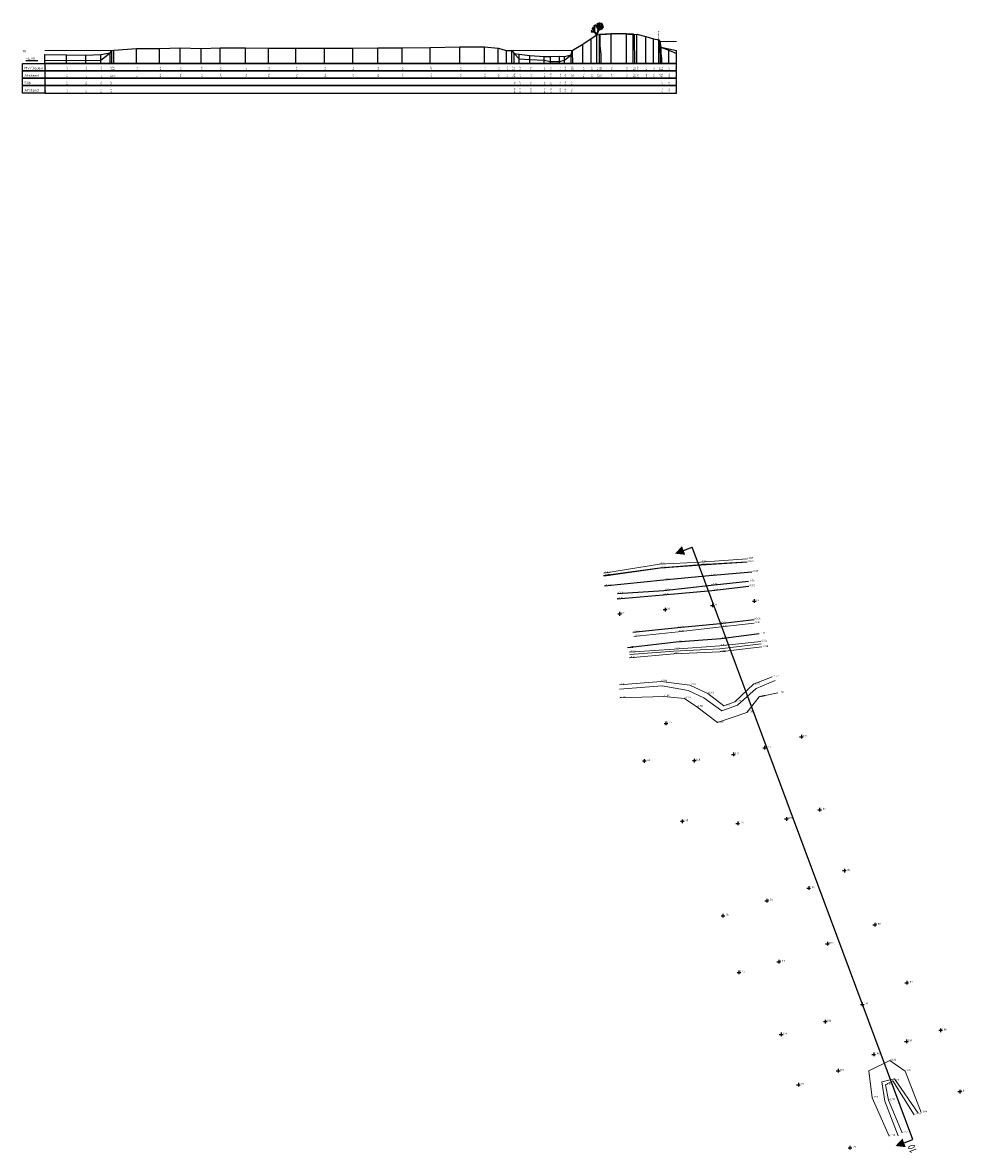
# Model space of a CAD drawing. Header units: metres. Extents: x 107967 to 113993, y 444343 to 445893.
# Tile 5 of 5: x 113865 to 113993, y 444857 to 445010. Entities that reach past the tile are written whole.
import ezdxf
from ezdxf.enums import TextEntityAlignment as Align

# ---------------------------------------------------------------- set-up
doc = ezdxf.new("R2010")
doc.units = ezdxf.units.M
doc.header["$LTSCALE"] = 0.25
doc.layers.get('0').update_dxf_attribs({"linetype": 'CONTINUOUS'})
for name, color, linetype in [('B-WE-GK-BESCHOEIING-G', 130, 'CONTINUOUS'), ('B-WE-GW-MAAIVELDLIJN-G', 9, 'CONTINUOUS'), ('B-WE-VH-KANTVERHARDING_ASFALTVERHARDING-G', 13, 'CONTINUOUS'), ('PROFBLOK', 7, 'CONTINUOUS'), ('PROFBOX', 7, 'CONTINUOUS'), ('PROFIELEN', 7, 'CONTINUOUS'), ('PROLIJN', 7, 'CONTINUOUS'), ('PROLIJN1', 84, 'CONTINUOUS'), ('PROLIJN2', 8, 'CONTINUOUS'), ('PROLINE', 7, 'CONTINUOUS'), ('PRONIVO', 7, 'CONTINUOUS'), ('PROTEXT', 7, 'CONTINUOUS'), ('PROTITLE', 7, 'CONTINUOUS')]:
    doc.layers.add(name, color=color, linetype=linetype)
for name, color, linetype, lineweight in [('B-WE-GW-WATERGANG_BODEM-G', 40, 'CONTINUOUS', 18), ('B-WE-GW-WATERGANG_INSTEEK-G', 62, 'CONTINUOUS', 18), ('B-WE-WH-WATERLIJN-G', 150, 'CONTINUOUS', 18), ('X-XX-AL-HOOGTELABEL-S', 7, 'CONTINUOUS', 25), ('X-XX-AL-HOOGTELABEL-T', 7, 'CONTINUOUS', 25)]:
    doc.layers.add(name, color=color, linetype=linetype, lineweight=lineweight)
doc.styles.add('ISO', font='isocp.shx')
doc.styles.get("Standard").update_dxf_attribs({"font": 'isocp.shx'})

# ---------------------------------------------------------------- blocks, each defined once
blk = doc.blocks.new('PROFPIJLB')
at = {"layer": 'PRONIVO', "linetype": 'Continuous'}
blk.add_line((0, 1.25), (0, 0), dxfattribs=at)
blk.add_solid([(0.625, 1.25), (-0.625, 1.25), (0, 2.5)], dxfattribs=at)
at = {"linetype": 'Continuous', "style": 'ISO'}
blk.add_attdef('DWPNR', text='', height=0.9, dxfattribs=at).set_placement((-1.25, 0), align=Align.RIGHT)
blk = doc.blocks.new('PROFPIJLE')
at = {"layer": 'PRONIVO', "linetype": 'Continuous'}
blk.add_line((0, 1.25), (0, 0), dxfattribs=at)
blk.add_solid([(0.625, 1.25), (-0.625, 1.25), (0, 2.5)], dxfattribs=at)
blk = doc.blocks.new('P15')
for p, q in [((-0.05, 0), (-0.47, 0.59)), ((-0.38, 0.47), (-0.03, 0.08)), ((-0.05, 0), (0.05, 0)), ((-0.03, 0.08), (0.25, 0.65)), ((0.05, 0.01), (0.46, 1.28)), ((0.05, 0.01), (0.06, 0.06)), ((0.06, 0.06), (0.09, 0.09)), ((0.09, 0.09), (0.11, 0.15)), ((0.11, 0.2), (0.13, 0.29)), ((0.11, 0.15), (0.11, 0.2)), ((0.13, 0.29), (0.15, 0.32)), ((0.15, 0.32), (0.18, 0.35)), ((0.18, 0.38), (0.2, 0.43)), ((0.18, 0.35), (0.18, 0.38)), ((0.2, 0.43), (0.21, 0.47)), ((0.21, 0.47), (0.21, 0.51))]:
    blk.add_line(p, q)
for centre, radius, start, end in [((-3.42, 0.76), 3.58, 355.4578, 12.8673), ((3.3, 1.2), 3.15, 172.5487, 184.2012), ((-0.24, 1.6), 0.485, 325.3784, 4.1739), ((1.39, 1.3), 1.09, 162.0216, 197.9784), ((-10.66, 4.83), 11.55, 341.7652, 344.0068), ((-2.98, 2.97), 3.94, 327.1327, 338.9896), ((0.2, 1.66), 0.304, 306.9172, 356.4955), ((1.96, 1.27), 1.42, 165.82, 182.0229), ((-1.56, -1.83), 2.49, 59.4077, 71.3756), ((0.41, 18.93), 18.56, 266.3682, 267.34), ((-0.11, 1.02), 0.717, 209.0789, 229.7269), ((-0.52, 0.92), 0.171, 205.5705, 260.7982), ((-0.03, 1.05), 0.584, 185.0092, 221.5882), ((0.98, 1.04), 1.49, 178.9969, 201.4387), ((2.07, 1.55), 2.48, 185.8625, 193.9842), ((2.87, 0.81), 3.2, 170.581, 187.171), ((15.29, -1.51), 15.77, 170.6198, 172.0801), ((0.9, 1.66), 1.1, 190.9541, 212.4123), ((0.95, 1.4), 1.03, 182.4937, 219.1085), ((5.81, -4.91), 7.8, 129.1479, 135.6424), ((0.18, 1.97), 1.28, 279.2211, 298.4636), ((-0.15, 2.28), 1.39, 295.4552, 317.1701), ((-0.29, 1.74), 1.09, 326.1629, 346.9922), ((0.65, 1.23), 0.312, 267.4665, 320.2539)]:
    blk.add_arc(centre, radius, start, end)
blk = doc.blocks.new('P25')
at = {"linetype": 'Continuous'}
blk.add_text('Beschoeiing', height=0.15, rotation=90, dxfattribs=at).set_placement((0, 0))
blk = doc.blocks.new('SOG-HOOGTEPUNT-SO')
for p, q in [((-0.5, 0), (0.5, 0)), ((0, 0.5), (0, -0.5))]:
    blk.add_line(p, q)

msp = doc.modelspace()

# ---------------------------------------------------------------- linework, layer by layer
at = {"layer": 'B-WE-GK-BESCHOEIING-G'}
msp.add_polyline3d([(113962.97, 444937.33, -0.8), (113956.74, 444936.94, -0.84), (113951.19, 444936.49, -0.8), (113943.56, 444935.45, -0.73)], dxfattribs=at)
at = {"layer": 'B-WE-GW-MAAIVELDLIJN-G'}
for points in [[(113943.66, 444934.11, -0.42), (113951.67, 444934.95, -0.4), (113957.86, 444935.53, -0.4), (113963.63, 444936, -0.37)], [(113945.44, 444933.08, -0.16), (113951.69, 444933.5, -0.07), (113958.13, 444934.2, -0.05), (113963.17, 444934.73, -0.1)], [(113964.63, 444927.64, -1.33), (113959.42, 444926.93, -1.46), (113953.35, 444926.48, -1.36), (113946.76, 444925.72, -1.55)]]:
    msp.add_polyline3d(points, dxfattribs=at)
at = {"layer": 'B-WE-GW-WATERGANG_BODEM-G'}
for points in [[(113962.99, 444937.77, -1.87), (113956.65, 444937.34, -1.9), (113951.11, 444937.04, -1.84), (113943.57, 444935.83, -1.69)], [(113947.03, 444924.36, -3.23), (113953.06, 444924.91, -3.14), (113959.28, 444925.17, -3.15), (113964.98, 444925.84, -2.98)], [(113945.69, 444920.74, -2.81), (113951.3, 444921.15, -2.96), (113955.21, 444920.69, -2.93), (113957.65, 444919.53, -2.96), (113959.82, 444917.88, -3.01), (113961.3, 444918.43, -2.79), (113963.86, 444920.79, -2.75), (113966.39, 444921.82, -2.77)], [(113985.6, 444862.52, -2.79), (113982.71, 444867.12, -3.02), (113981.72, 444866.56, -3.07), (113982.15, 444864.49, -2.91), (113983.96, 444860.08, -2.93)]]:
    msp.add_polyline3d(points, dxfattribs=at)
at = {"layer": 'B-WE-GW-WATERGANG_INSTEEK-G'}
for points in [[(113947.62, 444927.27, -0.23), (113953.63, 444927.91, -0.19), (113959.51, 444928.58, -0.14), (113963.92, 444929.08, -0.16)], [(113947.05, 444925.12, -1.95), (113953.1, 444925.55, -2.04), (113959.27, 444926.01, -1.97), (113964.84, 444926.57, -2.04)], [(113945.76, 444918.94, -1.74), (113951.68, 444919.14, -1.8), (113954.51, 444918.87, -1.79), (113956.16, 444917.73, -1.78), (113958.95, 444915.6, -1.86), (113962.96, 444916.97, -1.95), (113964.6, 444919.08, -1.86), (113967.16, 444919.64, -1.84)], [(113986.54, 444862.84, -1.99), (113984.37, 444868.43, -1.97), (113982.33, 444869.85, -2.02), (113979.48, 444868.48, -2.11), (113979.91, 444864.81, -1.9), (113982.23, 444859.62, -1.98)]]:
    msp.add_polyline3d(points, dxfattribs=at)
at = {"layer": 'B-WE-VH-KANTVERHARDING_ASFALTVERHARDING-G'}
for points in [[(113945.39, 444932.36, -0.04), (113951.62, 444932.9, -0.04), (113958.22, 444933.5, -0.03), (113963.2, 444934.06, -0.03)], [(113947.51, 444927.87, -0.06), (113953.61, 444928.46, -0.06), (113959.32, 444929.02, -0.04), (113963.93, 444929.56, -0.06)]]:
    msp.add_polyline3d(points, dxfattribs=at)
at = {"layer": 'B-WE-WH-WATERLIJN-G', "linetype": 'Continuous'}
for p, q in [((113951.18, 445007.81), (113953.42, 445007.81)), ((113876.95, 445006.58), (113867.85, 445006.58)), ((113931.13, 445006.58), (113939.29, 445006.58))]:
    msp.add_line(p, q, dxfattribs=at)
msp.add_polyline3d([(113962.97, 444937.38, -1.02), (113956.74, 444936.99, -1.02), (113951.18, 444936.54, -1.02), (113943.55, 444935.5, -1.02)], dxfattribs=at)
at = {"layer": 'B-WE-WH-WATERLIJN-G'}
for points in [[(113947.09, 444924.84, -2.25), (113953.04, 444925.26, -2.25), (113959.3, 444925.57, -2.25), (113964.9, 444926.28, -2.25)], [(113945.69, 444920.15, -2.25), (113951.47, 444920.58, -2.25), (113955, 444919.93, -2.25), (113957.13, 444918.95, -2.25), (113959.57, 444917.19, -2.25), (113961.68, 444917.97, -2.25), (113964.19, 444920.21, -2.25), (113966.77, 444921.29, -2.25)], [(113986.16, 444862.75, -2.25), (113982.96, 444867.39, -2.25), (113981.23, 444866.96, -2.25), (113981.64, 444864.38, -2.25), (113983.42, 444859.68, -2.25)]]:
    msp.add_polyline3d(points, dxfattribs=at)
at = {"layer": 'PROFBLOK', "color": 1}
for points in [[(113942.97, 445008.74), (113942.97, 445008.59), (113943.05, 445008.81), (113943.05, 445008.66)], [(113943.05, 445008.81), (113943.05, 445008.66), (113944.55, 445008.89), (113944.55, 445008.74)], [(113944.55, 445008.89), (113944.55, 445008.74), (113946.63, 445008.87), (113946.63, 445008.72)], [(113946.63, 445008.87), (113946.63, 445008.72), (113947.54, 445008.83), (113947.54, 445008.68)]]:
    msp.add_solid(points, dxfattribs=at)
at = {"layer": 'PROFBOX'}
msp.add_line((113865.3, 445005.23), (113866.9, 445005.23), dxfattribs=at)
msp.add_line((113865.3, 445005.23), (113866.9, 445005.23), dxfattribs=at)
for points in [[(113867.85, 445003.83), (113864.85, 445003.83), (113864.85, 445004.83), (113867.85, 445004.83)], [(113867.85, 445003.83), (113953.42, 445003.83), (113953.42, 445004.83), (113867.85, 445004.83)], [(113867.85, 445002.83), (113864.85, 445002.83), (113864.85, 445003.83), (113867.85, 445003.83)], [(113867.85, 445002.83), (113953.42, 445002.83), (113953.42, 445003.83), (113867.85, 445003.83)], [(113867.85, 445001.83), (113864.85, 445001.83), (113864.85, 445002.83), (113867.85, 445002.83)], [(113867.85, 445000.83), (113864.85, 445000.83), (113864.85, 445001.83), (113867.85, 445001.83)], [(113867.85, 445001.83), (113953.42, 445001.83), (113953.42, 445002.83), (113867.85, 445002.83)], [(113867.85, 445000.83), (113953.42, 445000.83), (113953.42, 445001.83), (113867.85, 445001.83)]]:
    msp.add_lwpolyline(points, close=True, dxfattribs=at)
at = {"layer": 'PROFBOX', "color": 0}
msp.add_solid([(113865.1, 445004.83), (113864.9, 445005.23), (113865.3, 445005.23), (113865.1, 445004.83)], dxfattribs=at)
msp.add_solid([(113865.1, 445004.83), (113864.9, 445005.23), (113865.3, 445005.23), (113865.1, 445004.83)], dxfattribs=at)
at = {"layer": 'PROFIELEN'}
msp.add_line((113985.41, 444859.16, -3.59), (113955.55, 444939.35, -2.63), dxfattribs=at)
at = {"layer": 'PROLIJN'}
for p, q in [((113941.88, 445004.83), (113941.88, 445008.23)), ((113942.63, 445004.83), (113942.63, 445008.72)), ((113942.97, 445004.83), (113942.97, 445008.74)), ((113944.55, 445004.83), (113944.55, 445008.89)), ((113946.63, 445004.83), (113946.63, 445008.87)), ((113947.54, 445004.83), (113947.54, 445008.83)), ((113948.06, 445004.83), (113948.06, 445008.8)), ((113949.26, 445004.83), (113949.26, 445008.48)), ((113950.3, 445004.83), (113950.3, 445008.19)), ((113951.03, 445004.83), (113951.03, 445008.04)), ((113876.73, 445004.83), (113876.73, 445006.29)), ((113876.73, 445004.83), (113876.73, 445006.29)), ((113876.95, 445004.83), (113876.95, 445006.58)), ((113877.21, 445004.83), (113877.21, 445006.63)), ((113880.28, 445004.83), (113880.28, 445006.85)), ((113883.41, 445004.83), (113883.41, 445006.86)), ((113886.19, 445004.83), (113886.19, 445006.94)), ((113889.02, 445004.83), (113889.02, 445006.88)), ((113891.6, 445004.83), (113891.6, 445006.94)), ((113895.05, 445004.83), (113895.05, 445006.93)), ((113898.15, 445004.83), (113898.15, 445006.89)), ((113901.87, 445004.83), (113901.87, 445006.92)), ((113905.75, 445004.83), (113905.75, 445006.9)), ((113909.57, 445004.83), (113909.57, 445006.92)), ((113912.96, 445004.83), (113912.96, 445006.94)), ((113916.25, 445004.83), (113916.25, 445006.94)), ((113920.07, 445004.83), (113920.07, 445006.99)), ((113924.08, 445004.83), (113924.08, 445007.07)), ((113927.41, 445004.83), (113927.41, 445007.08)), ((113929.27, 445004.83), (113929.27, 445006.92)), ((113930.41, 445004.83), (113930.41, 445006.58)), ((113931.13, 445004.83), (113931.13, 445006.58)), ((113931.42, 445004.83), (113931.42, 445006.17)), ((113931.42, 445004.83), (113931.42, 445006.17)), ((113932.12, 445004.83), (113932.12, 445006.07)), ((113940.73, 445004.83), (113940.73, 445007.44)), ((113951.31, 445004.83), (113951.31, 445007.05)), ((113952.37, 445004.83), (113952.37, 445006.82)), ((113952.37, 445004.83), (113952.37, 445006.64)), ((113953.42, 445004.83), (113953.42, 445006.58)), ((113953.42, 445004.83), (113953.42, 445006.2)), ((113867.85, 445004.83), (113867.85, 445006.05)), ((113867.85, 445004.83), (113867.85, 445005.25)), ((113870.78, 445004.83), (113870.78, 445005.98)), ((113870.78, 445004.83), (113870.78, 445005.28)), ((113873.4, 445004.83), (113873.4, 445005.97)), ((113873.4, 445004.83), (113873.4, 445005.25)), ((113875.43, 445004.83), (113875.43, 445006.04)), ((113875.43, 445004.83), (113875.43, 445005.29)), ((113932.12, 445004.83), (113932.12, 445005.45)), ((113933.56, 445004.83), (113933.56, 445005.89)), ((113933.56, 445004.83), (113933.56, 445005.36)), ((113935.49, 445004.83), (113935.49, 445005.79)), ((113935.49, 445004.83), (113935.49, 445005.3)), ((113936.34, 445004.83), (113936.34, 445005.79)), ((113936.34, 445004.83), (113936.34, 445005.11)), ((113937.57, 445004.83), (113937.57, 445005.81)), ((113937.57, 445004.83), (113937.57, 445005.1)), ((113938.26, 445004.83), (113938.26, 445005.76)), ((113938.26, 445004.83), (113938.26, 445005.26)), ((113939.13, 445004.83), (113939.13, 445005.98)), ((113939.13, 445004.83), (113939.13, 445005.98))]:
    msp.add_line(p, q, dxfattribs=at)
for points in [[(113943.05, 445008.81), (113943.05, 445007.22), (113943.15, 445006.03), (113943.15, 445004.83)], [(113947.67, 445008.75), (113947.67, 445007.19), (113947.72, 445006.01), (113947.72, 445004.83)], [(113951.18, 445007.81), (113951.18, 445006.62), (113951.21, 445005.73), (113951.21, 445004.83)], [(113939.29, 445006.58), (113939.29, 445005.91), (113939.31, 445005.37), (113939.31, 445004.83)], [(113951.31, 445007.05), (113951.31, 445006.16), (113951.39, 445005.5), (113951.39, 445004.83)]]:
    msp.add_lwpolyline(points, dxfattribs=at)
at = {"layer": 'PROLIJN1'}
msp.add_lwpolyline([(113867.85, 445005.25), (113870.78, 445005.28), (113873.4, 445005.25), (113875.43, 445005.29), (113876.73, 445006.29), (113876.95, 445006.58), (113877.21, 445006.63), (113880.28, 445006.85), (113883.41, 445006.86), (113886.19, 445006.94), (113889.02, 445006.88), (113891.6, 445006.94), (113895.05, 445006.93), (113898.15, 445006.89), (113901.87, 445006.92), (113905.75, 445006.9), (113909.57, 445006.92), (113912.96, 445006.94), (113916.25, 445006.94), (113920.07, 445006.99), (113924.08, 445007.07), (113927.41, 445007.08), (113929.27, 445006.92), (113930.41, 445006.58), (113931.13, 445006.58), (113931.42, 445006.17), (113932.12, 445005.45), (113933.56, 445005.36), (113935.49, 445005.3), (113936.34, 445005.11), (113937.57, 445005.1), (113938.26, 445005.26), (113939.13, 445005.98), (113939.29, 445006.58), (113940.73, 445007.44), (113941.88, 445008.23), (113942.63, 445008.72), (113942.97, 445008.74), (113943.05, 445008.81), (113944.55, 445008.89), (113946.63, 445008.87), (113947.54, 445008.83), (113947.67, 445008.75), (113948.06, 445008.8), (113949.26, 445008.48), (113950.3, 445008.19), (113951.03, 445008.04), (113951.18, 445007.81), (113951.31, 445007.05), (113952.37, 445006.64), (113953.42, 445006.2)], dxfattribs=at)
at = {"layer": 'PROLIJN2'}
for points in [[(113867.85, 445006.05), (113870.78, 445005.98), (113873.4, 445005.97), (113875.43, 445006.04), (113876.73, 445006.29)], [(113931.42, 445006.17), (113932.12, 445006.07), (113933.56, 445005.89), (113935.49, 445005.79), (113936.34, 445005.79), (113937.57, 445005.81), (113938.26, 445005.76), (113939.13, 445005.98)], [(113951.31, 445007.05), (113952.37, 445006.82), (113953.42, 445006.58)]]:
    msp.add_lwpolyline(points, dxfattribs=at)
at = {"layer": 'PROLINE'}
msp.add_line((113867.85, 445004.83), (113953.42, 445004.83), dxfattribs=at)

# ---------------------------------------------------------------- block references
at = {"layer": 'PROFBLOK'}
for name, p in [('P15', (113942.63, 445008.72)), ('P25', (113951.03, 445008.04))]:
    msp.add_blockref(name, p, dxfattribs=at)
at = {"layer": 'PROFIELEN', "rotation": 110.4289285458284}
for name, p in [('PROFPIJLE', (113955.55, 444939.35)), ('PROFPIJLB', (113985.41, 444859.16))]:
    msp.add_blockref(name, p, dxfattribs=at)
at = {"layer": 'X-XX-AL-HOOGTELABEL-S', "linetype": 'Continuous', "xscale": 0.5, "yscale": 0.5, "zscale": 0.5}
for p in [(113951.86, 444930.9, 0.02), (113958.27, 444931.47, 0.04), (113963.94, 444932.05, 0.03), (113945.7, 444930.33, 0.01), (113951.98, 444915.49, -1.7), (113970.34, 444913.69, -1.74), (113961.12, 444911.3, -1.72), (113965.34, 444912.2, -1.75), (113949.05, 444910.41, -1.62), (113955.81, 444910.46, -1.68), (113972.8, 444903.81, -1.82), (113954.2, 444902.26, -1.68), (113961.7, 444901.95, -1.79), (113968.3, 444902.57, -1.86), (113976.15, 444895.57, -1.84), (113971.32, 444893.2, -1.9), (113965.64, 444891.5, -1.78), (113959.71, 444889.47, -1.76), (113980.26, 444888.24, -1.79), (113973.85, 444885.66, -1.87), (113967.27, 444883.23, -1.83), (113961.86, 444881.79, -1.76), (113984.59, 444880.39, -1.87), (113978.58, 444877.46, -1.91), (113973.56, 444875.13, -1.86), (113967.59, 444873.39, -1.79), (113989.19, 444873.96, -1.86), (113984.55, 444872.45, -1.91), (113980.12, 444870.69, -1.96), (113975.31, 444868.47, -1.85), (113969.92, 444866.58, -1.81), (113991.78, 444865.65, -1.81), (113976.91, 444858.06, -1.79)]:
    msp.add_blockref('SOG-HOOGTEPUNT-SO', p, dxfattribs=at)

# ---------------------------------------------------------------- texts
at = {"layer": 'PROFBOX', "linetype": 'Continuous', "style": 'ISO'}
for s, p in [('-4.00', (113865.3, 445005.33)), ('-4.00', (113865.3, 445005.33)), ('Afstand', (113865.1, 445003.03)), ('MV/Bodem', (113865.1, 445004.03)), ('Slib', (113865.1, 445002.03)), ('Afstand', (113865.1, 445001.03))]:
    msp.add_text(s, height=0.35, dxfattribs=at).set_placement(p)
at = {"layer": 'PROFIELEN', "linetype": 'Continuous', "style": 'ISO'}
msp.add_text('10 ', height=1, rotation=110.4289, dxfattribs=at).set_placement((113985.41, 444859.16, -3.59), align=Align.RIGHT)
at = {"layer": 'PROTEXT', "linetype": 'Continuous', "style": 'ISO'}
for s, p in [('-3.59', (113867.85, 445003.85)), ('0.00', (113867.85, 445002.85)), ('-3.55', (113870.78, 445003.85)), ('2.92', (113870.78, 445002.85)), ('-3.59', (113873.4, 445003.85)), ('5.54', (113873.4, 445002.85)), ('-3.55', (113875.43, 445003.85)), ('7.58', (113875.43, 445002.85)), ('-2.55', (113876.73, 445003.85)), ('8.87', (113876.73, 445002.85)), ('-2.25', (113876.95, 445003.85)), ('9.10', (113876.95, 445002.85)), ('-2.20', (113877.21, 445003.85)), ('9.36', (113877.21, 445002.85)), ('-1.98', (113880.28, 445003.85)), ('12.42', (113880.28, 445002.85)), ('-1.97', (113883.41, 445003.85)), ('15.56', (113883.41, 445002.85)), ('-1.90', (113886.19, 445003.85)), ('18.33', (113886.19, 445002.85)), ('-1.95', (113889.02, 445003.85)), ('21.16', (113889.02, 445002.85)), ('-1.90', (113891.6, 445003.85)), ('23.75', (113891.6, 445002.85)), ('-1.91', (113895.05, 445003.85)), ('27.20', (113895.05, 445002.85)), ('-1.95', (113898.15, 445003.85)), ('30.29', (113898.15, 445002.85)), ('-1.92', (113901.87, 445003.85)), ('34.01', (113901.87, 445002.85)), ('-1.94', (113905.75, 445003.85)), ('37.89', (113905.75, 445002.85)), ('-1.92', (113909.57, 445003.85)), ('41.72', (113909.57, 445002.85)), ('-1.89', (113912.96, 445003.85)), ('45.10', (113912.96, 445002.85)), ('-1.90', (113916.25, 445003.85)), ('48.40', (113916.25, 445002.85)), ('-1.85', (113920.07, 445003.85)), ('52.22', (113920.07, 445002.85)), ('-1.76', (113924.08, 445003.85)), ('56.22', (113924.08, 445002.85)), ('-1.75', (113927.41, 445003.85)), ('59.55', (113927.41, 445002.85)), ('-1.92', (113929.27, 445003.85)), ('61.41', (113929.27, 445002.85)), ('-2.25', (113930.41, 445003.85)), ('62.56', (113930.41, 445002.85)), ('-2.25', (113931.13, 445003.85)), ('63.28', (113931.13, 445002.85)), ('-2.67', (113931.42, 445003.85)), ('63.56', (113931.42, 445002.85)), ('-3.38', (113932.12, 445003.85)), ('64.27', (113932.12, 445002.85)), ('-3.48', (113933.56, 445003.85)), ('65.70', (113933.56, 445002.85)), ('-3.53', (113935.49, 445003.85)), ('67.64', (113935.49, 445002.85)), ('-3.73', (113936.34, 445003.85)), ('68.48', (113936.34, 445002.85)), ('-3.73', (113937.57, 445003.85)), ('69.72', (113937.57, 445002.85)), ('-3.58', (113938.26, 445003.85)), ('70.41', (113938.26, 445002.85)), ('-2.85', (113939.13, 445003.85)), ('71.27', (113939.13, 445002.85)), ('-2.25', (113939.31, 445003.85)), ('71.43', (113939.31, 445002.85)), ('-1.39', (113940.73, 445003.85)), ('72.88', (113940.73, 445002.85)), ('-0.61', (113941.88, 445003.85)), ('74.02', (113941.88, 445002.85)), ('-0.12', (113942.63, 445003.85)), ('74.78', (113942.63, 445002.85)), ('-0.09', (113942.97, 445003.85)), ('75.12', (113942.97, 445002.85)), ('-0.03', (113943.15, 445003.85)), ('75.19', (113943.15, 445002.85)), ('0.05', (113944.55, 445003.85)), ('76.70', (113944.55, 445002.85)), ('0.04', (113946.63, 445003.85)), ('78.78', (113946.63, 445002.85)), ('-0.01', (113947.54, 445003.85)), ('79.68', (113947.54, 445002.85)), ('-0.08', (113947.72, 445003.85)), ('79.81', (113947.72, 445002.85)), ('-0.04', (113948.06, 445003.85)), ('80.21', (113948.06, 445002.85)), ('-0.36', (113949.26, 445003.85)), ('81.41', (113949.26, 445002.85)), ('-0.65', (113950.3, 445003.85)), ('82.45', (113950.3, 445002.85)), ('-0.80', (113951.03, 445003.85)), ('83.18', (113951.03, 445002.85)), ('-1.02', (113951.21, 445003.85)), ('83.32', (113951.21, 445002.85)), ('-1.78', (113951.39, 445003.85)), ('83.45', (113951.39, 445002.85)), ('-2.19', (113952.37, 445003.85)), ('84.51', (113952.37, 445002.85)), ('-2.63', (113953.24, 445003.85)), ('85.57', (113953.24, 445002.85)), ('-2.78', (113867.85, 445001.85)), ('-2.86', (113870.78, 445001.85)), ('-2.86', (113873.4, 445001.85)), ('-2.80', (113875.43, 445001.85)), ('-2.55', (113876.73, 445001.85)), ('-2.67', (113931.42, 445001.85)), ('-2.77', (113932.12, 445001.85)), ('-2.94', (113933.56, 445001.85)), ('-3.05', (113935.49, 445001.85)), ('-3.04', (113936.34, 445001.85)), ('-3.03', (113937.57, 445001.85)), ('-3.07', (113938.26, 445001.85)), ('-2.85', (113939.13, 445001.85)), ('-1.78', (113951.31, 445001.85)), ('-2.02', (113952.37, 445001.85)), ('-2.26', (113953.24, 445001.85)), ('0.00', (113867.85, 445000.85)), ('2.92', (113870.78, 445000.85)), ('5.54', (113873.4, 445000.85)), ('7.58', (113875.43, 445000.85)), ('8.87', (113876.73, 445000.85)), ('63.56', (113931.42, 445000.85)), ('64.27', (113932.12, 445000.85)), ('65.70', (113933.56, 445000.85)), ('67.64', (113935.49, 445000.85)), ('68.48', (113936.34, 445000.85)), ('69.72', (113937.57, 445000.85)), ('70.41', (113938.26, 445000.85)), ('71.27', (113939.13, 445000.85)), ('83.45', (113951.31, 445000.85)), ('84.51', (113952.37, 445000.85)), ('85.57', (113953.24, 445000.85))]:
    msp.add_text(s, height=0.18, rotation=270, dxfattribs=at).set_placement(p, align=Align.RIGHT)
at = {"layer": 'PROTITLE', "linetype": 'Continuous', "style": 'ISO'}
msp.add_text('10', height=0.35, dxfattribs=at).set_placement((113864.85, 445006.33))
msp.add_text('10', height=0.35, dxfattribs=at).set_placement((113864.85, 445006.33))
at = {"layer": 'X-XX-AL-HOOGTELABEL-T', "linetype": 'Continuous'}
for s, p in [('-1.84', (113951.11, 444937.04, -1.84)), ('-1.90', (113956.65, 444937.34, -1.9)), ('-0.84', (113956.74, 444936.94, -0.84)), ('-0.80', (113962.97, 444937.33, -0.8)), ('-1.87', (113962.99, 444937.77, -1.87)), ('-0.73', (113943.56, 444935.45, -0.73)), ('-1.69', (113943.57, 444935.83, -1.69)), ('-0.80', (113951.19, 444936.49, -0.8)), ('-0.40', (113957.86, 444935.53, -0.4)), ('-0.37', (113963.63, 444936, -0.37)), ('-0.42', (113943.66, 444934.11, -0.42)), ('-0.40', (113951.67, 444934.95, -0.4)), ('-0.05', (113958.13, 444934.2, -0.05)), ('-0.10', (113963.17, 444934.73, -0.1)), ('-0.03', (113963.2, 444934.06, -0.03)), ('-0.04', (113945.39, 444932.36, -0.04)), ('-0.16', (113945.44, 444933.08, -0.16)), ('-0.04', (113951.62, 444932.9, -0.04)), ('-0.07', (113951.69, 444933.5, -0.07)), ('-0.03', (113958.22, 444933.5, -0.03)), ('0.02', (113951.86, 444930.9, 0.02)), ('0.04', (113958.27, 444931.47, 0.04)), ('0.03', (113963.94, 444932.05, 0.03)), ('0.02', (113945.7, 444930.33, 0.01)), ('-0.06', (113963.93, 444929.56, -0.06)), ('-0.06', (113947.51, 444927.87, -0.06)), ('-0.06', (113953.61, 444928.46, -0.06)), ('-0.19', (113953.63, 444927.91, -0.19)), ('-0.04', (113959.32, 444929.02, -0.04)), ('-0.14', (113959.51, 444928.58, -0.14)), ('-0.16', (113963.92, 444929.08, -0.16)), ('-0.23', (113947.62, 444927.27, -0.23)), ('-1.36', (113953.35, 444926.48, -1.36)), ('-1.46', (113959.42, 444926.93, -1.46)), ('-1.33', (113964.63, 444927.64, -1.33)), ('-2.04', (113964.84, 444926.57, -2.04)), ('-1.55', (113946.76, 444925.72, -1.55)), ('-1.95', (113947.05, 444925.12, -1.95)), ('-3.14', (113953.06, 444924.91, -3.14)), ('-2.04', (113953.1, 444925.55, -2.04)), ('-1.97', (113959.27, 444926.01, -1.97)), ('-3.15', (113959.28, 444925.17, -3.15)), ('-2.98', (113964.98, 444925.84, -2.98)), ('-3.24', (113947.03, 444924.36, -3.23)), ('-2.77', (113966.39, 444921.82, -2.77)), ('-2.81', (113945.69, 444920.74, -2.81)), ('-2.96', (113951.3, 444921.15, -2.96)), ('-2.93', (113955.21, 444920.69, -2.93)), ('-2.75', (113963.86, 444920.79, -2.75)), ('-1.74', (113945.76, 444918.94, -1.74)), ('-1.80', (113951.68, 444919.14, -1.8)), ('-1.79', (113954.51, 444918.87, -1.79)), ('-2.96', (113957.65, 444919.53, -2.96)), ('-1.87', (113964.6, 444919.08, -1.86)), ('-1.84', (113967.16, 444919.64, -1.84)), ('-1.78', (113956.16, 444917.73, -1.78)), ('-3.01', (113959.82, 444917.88, -3.01)), ('-2.79', (113961.3, 444918.43, -2.79)), ('-1.70', (113951.98, 444915.49, -1.7)), ('-1.86', (113958.95, 444915.6, -1.86)), ('-1.95', (113962.96, 444916.97, -1.95)), ('-1.74', (113970.34, 444913.69, -1.74)), ('-1.72', (113961.12, 444911.3, -1.72)), ('-1.75', (113965.34, 444912.2, -1.75)), ('-1.62', (113949.05, 444910.41, -1.62)), ('-1.68', (113955.81, 444910.46, -1.68)), ('-1.82', (113972.8, 444903.81, -1.82)), ('-1.68', (113954.2, 444902.26, -1.68)), ('-1.79', (113961.7, 444901.95, -1.79)), ('-1.86', (113968.3, 444902.57, -1.86)), ('-1.84', (113976.15, 444895.57, -1.84)), ('-1.90', (113971.32, 444893.2, -1.9)), ('-1.78', (113965.64, 444891.5, -1.78)), ('-1.76', (113959.71, 444889.47, -1.76)), ('-1.80', (113980.26, 444888.24, -1.79)), ('-1.87', (113973.85, 444885.66, -1.87)), ('-1.83', (113967.27, 444883.23, -1.83)), ('-1.76', (113961.86, 444881.79, -1.76)), ('-1.87', (113984.59, 444880.39, -1.87)), ('-1.91', (113978.58, 444877.46, -1.91)), ('-1.86', (113973.56, 444875.13, -1.86)), ('-1.79', (113967.59, 444873.39, -1.79)), ('-1.86', (113989.19, 444873.96, -1.86)), ('-1.91', (113984.55, 444872.45, -1.91)), ('-1.96', (113980.12, 444870.69, -1.96)), ('-2.02', (113982.33, 444869.85, -2.02)), ('-1.85', (113975.31, 444868.47, -1.85)), ('-2.11', (113979.48, 444868.48, -2.11)), ('-1.97', (113984.37, 444868.43, -1.97)), ('-1.81', (113969.92, 444866.58, -1.81)), ('-3.07', (113981.72, 444866.56, -3.07)), ('-3.03', (113982.71, 444867.12, -3.02)), ('-1.81', (113991.78, 444865.65, -1.81)), ('-1.90', (113979.91, 444864.81, -1.9)), ('-2.91', (113982.15, 444864.49, -2.91)), ('-2.79', (113985.6, 444862.52, -2.79)), ('-1.99', (113986.54, 444862.84, -1.99)), ('-1.98', (113982.23, 444859.62, -1.98)), ('-2.93', (113983.96, 444860.08, -2.93)), ('-1.79', (113976.91, 444858.06, -1.79))]:
    msp.add_text(s, height=0.25, dxfattribs=at).set_placement(p)

doc.saveas('drawing.dxf')
